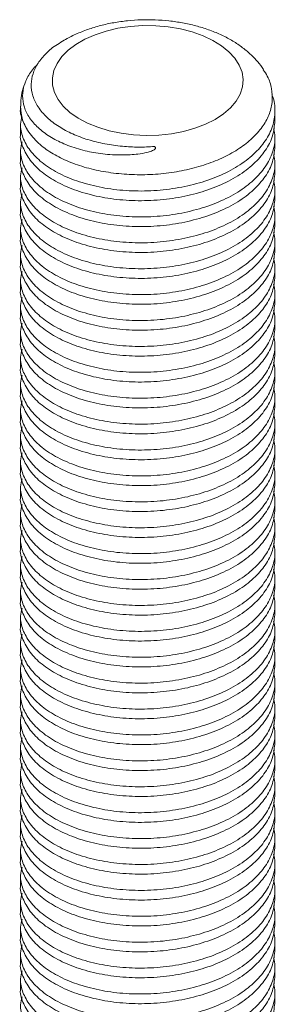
# Model space of a CAD drawing. Header units: millimetres. Extents: x 0 to 210, y 0 to 297.
# Tile 7 of 8: x 136 to 144, y 174 to 205. Entities that reach past the tile are written whole.
import ezdxf

# ---------------------------------------------------------------- set-up
doc = ezdxf.new("R2010")
doc.units = ezdxf.units.MM

msp = doc.modelspace()

# ---------------------------------------------------------------- linework, layer by layer
at = {"color": 7, "linetype": 'Continuous', "lineweight": 15}
for p, q in [((135.922, 201.948), (135.922, 201.901)), ((143.922, 201.493), (143.922, 201.798)), ((135.922, 201.39), (135.922, 201.085)), ((143.922, 200.677), (143.922, 200.982)), ((135.922, 200.573), (135.922, 200.268)), ((143.922, 199.86), (143.922, 200.165)), ((135.922, 199.757), (135.922, 199.452)), ((143.922, 199.043), (143.922, 199.349)), ((135.922, 198.94), (135.922, 198.635)), ((143.922, 198.227), (143.922, 198.532)), ((135.922, 198.124), (135.922, 197.819)), ((143.922, 197.41), (143.922, 197.715)), ((135.922, 197.307), (135.922, 197.002)), ((143.922, 196.594), (143.922, 196.899)), ((135.922, 196.491), (135.922, 196.186)), ((143.922, 195.777), (143.922, 196.082)), ((135.922, 195.674), (135.922, 195.369)), ((143.922, 194.961), (143.922, 195.266)), ((135.922, 194.858), (135.922, 194.553)), ((143.922, 194.144), (143.922, 194.449)), ((135.922, 194.041), (135.922, 193.736)), ((143.922, 193.328), (143.922, 193.633)), ((135.922, 193.225), (135.922, 192.919)), ((143.922, 192.511), (143.922, 192.816)), ((135.922, 192.408), (135.922, 192.103)), ((143.922, 191.695), (143.922, 192)), ((135.922, 191.591), (135.922, 191.286)), ((143.922, 190.878), (143.922, 191.183)), ((135.922, 190.775), (135.922, 190.47)), ((143.922, 190.062), (143.922, 190.367)), ((135.922, 189.958), (135.922, 189.653)), ((143.922, 189.245), (143.922, 189.55)), ((135.922, 189.142), (135.922, 188.837)), ((143.922, 188.428), (143.922, 188.734)), ((135.922, 188.325), (135.922, 188.02)), ((143.922, 187.612), (143.922, 187.917)), ((135.922, 187.509), (135.922, 187.204)), ((143.922, 186.795), (143.922, 187.1)), ((135.922, 186.692), (135.922, 186.387)), ((143.922, 185.979), (143.922, 186.284)), ((135.922, 185.876), (135.922, 185.571)), ((143.922, 185.162), (143.922, 185.467)), ((135.922, 185.059), (135.922, 184.754)), ((143.922, 184.346), (143.922, 184.651)), ((135.922, 184.243), (135.922, 183.937)), ((143.922, 183.529), (143.922, 183.834)), ((135.922, 183.426), (135.922, 183.121)), ((143.922, 182.713), (143.922, 183.018)), ((135.922, 182.609), (135.922, 182.304)), ((143.922, 181.896), (143.922, 182.201)), ((135.922, 181.793), (135.922, 181.488)), ((143.922, 181.08), (143.922, 181.385)), ((135.922, 180.976), (135.922, 180.671)), ((143.922, 180.263), (143.922, 180.568)), ((135.922, 180.16), (135.922, 179.855)), ((143.922, 179.447), (143.922, 179.752)), ((135.922, 179.343), (135.922, 179.038)), ((143.922, 178.63), (143.922, 178.935)), ((135.922, 178.527), (135.922, 178.222)), ((143.922, 177.813), (143.922, 178.119)), ((135.922, 177.71), (135.922, 177.405)), ((143.922, 176.997), (143.922, 177.302)), ((135.922, 176.894), (135.922, 176.589)), ((143.922, 176.18), (143.922, 176.485)), ((135.922, 176.077), (135.922, 175.772)), ((143.922, 175.364), (143.922, 175.669)), ((135.922, 175.261), (135.922, 174.956)), ((143.922, 174.547), (143.922, 174.852)), ((135.922, 174.444), (135.922, 174.139)), ((143.922, 173.731), (143.922, 174.036))]:
    msp.add_line(p, q, dxfattribs=at)
at = {"color": 7, "linetype": 'Continuous', "lineweight": 15, "flags": 128}
msp.add_lwpolyline([(142.043, 201.54), (142.307, 201.714), (142.528, 201.907), (142.703, 202.115), (142.828, 202.335), (142.901, 202.562), (142.921, 202.793), (142.888, 203.024), (142.801, 203.25), (142.664, 203.467), (142.477, 203.672), (142.245, 203.86), (141.971, 204.029), (141.661, 204.176), (141.319, 204.297), (140.953, 204.391), (140.568, 204.455), (140.172, 204.49), (139.771, 204.494), (139.373, 204.467), (138.985, 204.41), (138.614, 204.323), (138.265, 204.208), (137.947, 204.068), (137.663, 203.904), (137.42, 203.72), (137.222, 203.519), (137.072, 203.305), (136.972, 203.081), (136.925, 202.851), (136.932, 202.62), (136.992, 202.391), (137.104, 202.169), (137.267, 201.958), (137.477, 201.76), (137.731, 201.581), (138.023, 201.423), (138.35, 201.289), (138.704, 201.181), (139.081, 201.102), (139.472, 201.052), (139.872, 201.033), (140.272, 201.044), (140.666, 201.087), (141.047, 201.159), (141.407, 201.26), (141.741, 201.387), (142.043, 201.54)], dxfattribs=at)
at = {"color": 8, "linetype": 'Continuous', "lineweight": 15}
msp.add_arc((137.385, 201.962), 1.464, 180.4414, 214.4917, dxfattribs=at)
at = {"color": 7, "linetype": 'Continuous', "lineweight": 15}
for points, knots in [([(143.561, 203.111), (143.503, 203.194), (143.381, 203.367), (143.148, 203.605), (142.873, 203.832), (142.559, 204.037), (142.211, 204.217), (141.834, 204.37), (141.434, 204.493), (141.018, 204.586), (140.591, 204.649), (140.156, 204.68), (139.719, 204.681), (139.285, 204.652), (138.856, 204.592), (138.438, 204.501), (138.035, 204.379), (137.652, 204.225), (137.333, 204.066), (137.157, 203.947), (137.089, 203.9)], [0, 0, 0, 0, 0.04809, 0.101158, 0.156003, 0.212387, 0.269799, 0.327664, 0.385472, 0.44307, 0.500445, 0.557659, 0.614814, 0.67203, 0.729394, 0.787034, 0.845076, 0.90362, 0.9627, 1, 1, 1, 1]), ([(140.134, 200.682), (139.966, 200.673), (139.629, 200.655), (139.102, 200.684), (138.563, 200.76), (138.036, 200.891), (137.549, 201.074), (137.112, 201.309), (136.738, 201.595), (136.458, 201.923), (136.289, 202.279), (136.239, 202.634), (136.299, 202.983), (136.456, 203.312), (136.722, 203.621), (136.937, 203.82), (137.083, 203.903), (137.085, 203.904)], [0, 0, 0, 0, 0.059422, 0.120166, 0.18785, 0.257417, 0.32643, 0.397426, 0.473743, 0.552666, 0.628983, 0.707852, 0.779306, 0.852794, 0.924883, 0.99901, 1, 1, 1, 1]), ([(136.449, 203.257), (136.435, 203.245), (136.301, 203.131), (136.145, 202.89), (135.997, 202.543), (135.971, 202.19), (136.055, 201.837), (136.247, 201.506), (136.545, 201.199), (136.931, 200.933), (137.402, 200.709), (137.929, 200.544), (138.508, 200.44), (139.074, 200.406), (139.545, 200.431), (139.852, 200.483), (140.013, 200.529), (140.096, 200.565), (140.137, 200.59), (140.157, 200.612), (140.165, 200.627), (140.166, 200.641), (140.161, 200.655), (140.15, 200.669), (140.139, 200.677), (140.134, 200.682)], [0, 0, 0, 0, 0.009681, 0.090243, 0.168137, 0.248328, 0.325608, 0.405177, 0.481549, 0.560206, 0.635419, 0.712958, 0.785609, 0.860655, 0.920344, 0.954415, 0.971815, 0.980455, 0.986941, 0.989292, 0.991663, 0.99331, 0.994956, 0.99737, 1, 1, 1, 1]), ([(143.553, 203.104), (143.599, 203.037), (143.73, 202.846), (143.829, 202.513), (143.854, 202.116), (143.765, 201.722), (143.567, 201.339), (143.267, 200.982), (142.87, 200.655), (142.392, 200.372), (141.838, 200.137), (141.233, 199.96), (140.584, 199.841), (139.921, 199.787), (139.25, 199.798), (138.602, 199.872), (137.985, 200.008), (137.426, 200.2), (136.934, 200.447), (136.492, 200.753), (136.289, 200.999), (136.179, 201.133)], [0, 0, 0, 0, 0.028924, 0.082119, 0.133901, 0.187162, 0.239341, 0.29303, 0.345329, 0.399128, 0.451694, 0.50578, 0.558477, 0.612691, 0.665545, 0.719925, 0.772889, 0.827386, 0.880414, 0.934978, 1, 1, 1, 1]), ([(136.08, 202.726), (136.046, 202.635), (135.974, 202.444), (135.926, 202.181), (135.927, 202.013), (135.928, 201.952)], [0, 0, 0, 0, 0.365636, 0.768029, 1, 1, 1, 1]), ([(135.966, 201.634), (135.946, 201.552), (135.894, 201.33), (135.978, 200.961), (136.201, 200.551), (136.575, 200.175), (137.075, 199.848), (137.685, 199.585), (138.381, 199.396), (139.137, 199.289), (139.921, 199.269), (140.707, 199.34), (141.462, 199.498), (142.158, 199.737), (142.768, 200.052), (143.269, 200.431), (143.64, 200.857), (143.873, 201.319), (143.938, 201.797), (143.916, 202.135), (143.832, 202.3), (143.825, 202.313)], [0, 0, 0, 0, 0.032766, 0.088958, 0.145559, 0.202602, 0.258985, 0.315369, 0.372412, 0.429013, 0.485205, 0.542203, 0.598981, 0.655076, 0.711986, 0.768896, 0.824991, 0.881769, 0.938768, 0.994959, 1, 1, 1, 1]), ([(136.179, 201.133), (136.109, 201.257), (135.97, 201.506), (135.898, 201.771), (135.922, 201.901), (135.922, 201.901)], [0, 0, 0, 0, 0.499854, 0.997306, 1, 1, 1, 1]), ([(143.921, 201.493), (143.906, 201.333), (143.877, 201.013), (143.639, 200.552), (143.27, 200.126), (142.768, 199.747), (142.158, 199.432), (141.462, 199.193), (140.707, 199.035), (139.921, 198.964), (139.137, 198.984), (138.381, 199.091), (137.685, 199.279), (137.075, 199.543), (136.575, 199.87), (136.199, 200.246), (135.985, 200.656), (135.896, 200.943), (135.922, 201.084), (135.922, 201.085)], [0, 0, 0, 0, 0.062603, 0.125271, 0.187186, 0.250001, 0.312816, 0.374731, 0.437399, 0.500311, 0.562333, 0.624806, 0.687768, 0.750001, 0.812234, 0.875195, 0.937669, 0.999691, 1, 1, 1, 1]), ([(135.968, 200.827), (135.947, 200.742), (135.893, 200.517), (135.978, 200.145), (136.201, 199.735), (136.575, 199.359), (137.075, 199.032), (137.685, 198.768), (138.381, 198.579), (139.137, 198.473), (139.921, 198.453), (140.707, 198.523), (141.462, 198.682), (142.158, 198.921), (142.769, 199.236), (143.269, 199.614), (143.642, 200.041), (143.866, 200.502), (143.95, 200.91), (143.898, 201.154), (143.88, 201.239)], [0, 0, 0, 0, 0.0352069, 0.0931058, 0.1514273, 0.2102041, 0.2683005, 0.326397, 0.3851738, 0.4434953, 0.5013942, 0.5601251, 0.6186279, 0.6764278, 0.7350672, 0.7937067, 0.8515066, 0.9100094, 0.9687403, 1, 1, 1, 1]), ([(143.921, 200.677), (143.906, 200.517), (143.877, 200.196), (143.639, 199.735), (143.27, 199.309), (142.768, 198.931), (142.158, 198.616), (141.462, 198.377), (140.707, 198.218), (139.921, 198.148), (139.137, 198.168), (138.381, 198.274), (137.685, 198.463), (137.075, 198.727), (136.575, 199.054), (136.199, 199.43), (135.985, 199.84), (135.896, 200.126), (135.922, 200.268), (135.922, 200.268)], [0, 0, 0, 0, 0.0626032, 0.1252713, 0.1871865, 0.250001, 0.3128155, 0.3747307, 0.4373988, 0.5003113, 0.5623326, 0.6248065, 0.6877681, 0.750001, 0.8122339, 0.8751955, 0.9376694, 0.9996907, 1, 1, 1, 1]), ([(135.968, 200.011), (135.947, 199.926), (135.893, 199.7), (135.978, 199.328), (136.201, 198.918), (136.575, 198.542), (137.075, 198.215), (137.685, 197.951), (138.381, 197.763), (139.137, 197.656), (139.921, 197.636), (140.707, 197.707), (141.462, 197.865), (142.158, 198.104), (142.769, 198.419), (143.269, 198.798), (143.642, 199.224), (143.866, 199.685), (143.95, 200.093), (143.898, 200.337), (143.88, 200.422)], [0, 0, 0, 0, 0.035207, 0.093106, 0.151427, 0.210204, 0.268301, 0.326397, 0.385174, 0.443495, 0.501394, 0.560125, 0.618628, 0.676428, 0.735067, 0.793707, 0.851507, 0.910009, 0.96874, 1, 1, 1, 1]), ([(143.921, 199.86), (143.906, 199.7), (143.877, 199.38), (143.639, 198.919), (143.27, 198.493), (142.768, 198.114), (142.158, 197.799), (141.462, 197.56), (140.707, 197.402), (139.921, 197.331), (139.137, 197.351), (138.381, 197.458), (137.685, 197.646), (137.075, 197.91), (136.575, 198.237), (136.199, 198.613), (135.985, 199.023), (135.896, 199.31), (135.922, 199.451), (135.922, 199.452)], [0, 0, 0, 0, 0.062603, 0.125271, 0.187186, 0.250001, 0.312816, 0.374731, 0.437399, 0.500311, 0.562333, 0.624806, 0.687768, 0.750001, 0.812234, 0.875195, 0.937669, 0.999691, 1, 1, 1, 1]), ([(135.968, 199.194), (135.947, 199.109), (135.893, 198.884), (135.978, 198.512), (136.201, 198.102), (136.575, 197.726), (137.075, 197.399), (137.685, 197.135), (138.381, 196.946), (139.137, 196.84), (139.921, 196.82), (140.707, 196.89), (141.462, 197.049), (142.158, 197.288), (142.769, 197.603), (143.269, 197.981), (143.642, 198.407), (143.866, 198.869), (143.95, 199.277), (143.898, 199.521), (143.88, 199.606)], [0, 0, 0, 0, 0.035207, 0.093106, 0.151427, 0.210204, 0.268301, 0.326397, 0.385174, 0.443495, 0.501394, 0.560125, 0.618628, 0.676428, 0.735067, 0.793707, 0.851507, 0.910009, 0.96874, 1, 1, 1, 1]), ([(143.921, 199.044), (143.906, 198.884), (143.877, 198.563), (143.639, 198.102), (143.27, 197.676), (142.768, 197.298), (142.158, 196.983), (141.462, 196.744), (140.707, 196.585), (139.921, 196.515), (139.137, 196.535), (138.381, 196.641), (137.685, 196.83), (137.075, 197.094), (136.575, 197.421), (136.199, 197.797), (135.985, 198.206), (135.896, 198.493), (135.922, 198.635), (135.922, 198.635)], [0, 0, 0, 0, 0.062603, 0.125271, 0.187186, 0.250001, 0.312816, 0.374731, 0.437399, 0.500311, 0.562333, 0.624806, 0.687768, 0.750001, 0.812234, 0.875195, 0.937669, 0.999691, 1, 1, 1, 1]), ([(135.968, 198.378), (135.947, 198.293), (135.893, 198.067), (135.978, 197.695), (136.201, 197.285), (136.575, 196.909), (137.075, 196.582), (137.685, 196.318), (138.381, 196.13), (139.137, 196.023), (139.921, 196.003), (140.707, 196.074), (141.462, 196.232), (142.158, 196.471), (142.769, 196.786), (143.269, 197.165), (143.642, 197.591), (143.866, 198.052), (143.95, 198.46), (143.898, 198.704), (143.88, 198.789)], [0, 0, 0, 0, 0.035207, 0.093106, 0.151427, 0.210204, 0.268301, 0.326397, 0.385174, 0.443495, 0.501394, 0.560125, 0.618628, 0.676428, 0.735067, 0.793707, 0.851507, 0.910009, 0.96874, 1, 1, 1, 1]), ([(143.921, 198.227), (143.906, 198.067), (143.877, 197.747), (143.639, 197.286), (143.27, 196.86), (142.768, 196.481), (142.158, 196.166), (141.462, 195.927), (140.707, 195.769), (139.921, 195.698), (139.137, 195.718), (138.381, 195.825), (137.685, 196.013), (137.075, 196.277), (136.575, 196.604), (136.199, 196.98), (135.985, 197.39), (135.896, 197.677), (135.922, 197.818), (135.922, 197.819)], [0, 0, 0, 0, 0.062603, 0.125271, 0.187186, 0.250001, 0.312816, 0.374731, 0.437399, 0.500311, 0.562333, 0.624806, 0.687768, 0.750001, 0.812234, 0.875195, 0.937669, 0.999691, 1, 1, 1, 1]), ([(135.968, 197.561), (135.947, 197.476), (135.893, 197.251), (135.978, 196.879), (136.201, 196.469), (136.575, 196.093), (137.075, 195.766), (137.685, 195.502), (138.381, 195.313), (139.137, 195.207), (139.921, 195.187), (140.707, 195.257), (141.462, 195.416), (142.158, 195.655), (142.769, 195.97), (143.269, 196.348), (143.642, 196.774), (143.866, 197.236), (143.95, 197.644), (143.898, 197.888), (143.88, 197.973)], [0, 0, 0, 0, 0.035207, 0.093106, 0.151427, 0.210204, 0.268301, 0.326397, 0.385174, 0.443495, 0.501394, 0.560125, 0.618628, 0.676428, 0.735067, 0.793707, 0.851507, 0.910009, 0.96874, 1, 1, 1, 1]), ([(143.921, 197.41), (143.906, 197.25), (143.877, 196.93), (143.639, 196.469), (143.27, 196.043), (142.768, 195.665), (142.158, 195.35), (141.462, 195.111), (140.707, 194.952), (139.921, 194.882), (139.137, 194.901), (138.381, 195.008), (137.685, 195.197), (137.075, 195.461), (136.575, 195.787), (136.199, 196.164), (135.985, 196.573), (135.896, 196.86), (135.922, 197.001), (135.922, 197.002)], [0, 0, 0, 0, 0.062603, 0.125271, 0.187186, 0.250001, 0.312816, 0.374731, 0.437399, 0.500311, 0.562333, 0.624806, 0.687768, 0.750001, 0.812234, 0.875195, 0.937669, 0.999691, 1, 1, 1, 1]), ([(135.968, 196.745), (135.947, 196.66), (135.893, 196.434), (135.978, 196.062), (136.201, 195.652), (136.575, 195.276), (137.075, 194.949), (137.685, 194.685), (138.381, 194.496), (139.137, 194.39), (139.921, 194.37), (140.707, 194.441), (141.462, 194.599), (142.158, 194.838), (142.769, 195.153), (143.269, 195.532), (143.642, 195.958), (143.866, 196.419), (143.95, 196.827), (143.898, 197.071), (143.88, 197.156)], [0, 0, 0, 0, 0.0352069, 0.0931058, 0.1514273, 0.2102041, 0.2683005, 0.326397, 0.3851738, 0.4434953, 0.5013942, 0.5601251, 0.6186279, 0.6764278, 0.7350672, 0.7937067, 0.8515066, 0.9100094, 0.9687403, 1, 1, 1, 1]), ([(143.921, 196.594), (143.906, 196.434), (143.877, 196.114), (143.639, 195.653), (143.27, 195.227), (142.768, 194.848), (142.158, 194.533), (141.462, 194.294), (140.707, 194.136), (139.921, 194.065), (139.137, 194.085), (138.381, 194.191), (137.685, 194.38), (137.075, 194.644), (136.575, 194.971), (136.199, 195.347), (135.985, 195.757), (135.896, 196.044), (135.922, 196.185), (135.922, 196.186)], [0, 0, 0, 0, 0.062603, 0.125271, 0.187186, 0.250001, 0.312816, 0.374731, 0.437399, 0.500311, 0.562333, 0.624806, 0.687768, 0.750001, 0.812234, 0.875195, 0.937669, 0.999691, 1, 1, 1, 1]), ([(135.968, 195.928), (135.947, 195.843), (135.893, 195.618), (135.978, 195.246), (136.201, 194.836), (136.575, 194.459), (137.075, 194.133), (137.685, 193.869), (138.381, 193.68), (139.137, 193.573), (139.921, 193.554), (140.707, 193.624), (141.462, 193.782), (142.158, 194.022), (142.769, 194.337), (143.269, 194.715), (143.642, 195.141), (143.866, 195.603), (143.95, 196.011), (143.898, 196.255), (143.88, 196.34)], [0, 0, 0, 0, 0.035207, 0.093106, 0.151427, 0.210204, 0.268301, 0.326397, 0.385174, 0.443495, 0.501394, 0.560125, 0.618628, 0.676428, 0.735067, 0.793707, 0.851507, 0.910009, 0.96874, 1, 1, 1, 1]), ([(143.921, 195.777), (143.906, 195.617), (143.877, 195.297), (143.639, 194.836), (143.27, 194.41), (142.768, 194.032), (142.158, 193.717), (141.462, 193.477), (140.707, 193.319), (139.921, 193.248), (139.137, 193.268), (138.381, 193.375), (137.685, 193.564), (137.075, 193.828), (136.575, 194.154), (136.199, 194.531), (135.985, 194.94), (135.896, 195.227), (135.922, 195.368), (135.922, 195.369)], [0, 0, 0, 0, 0.062603, 0.125271, 0.187186, 0.250001, 0.312816, 0.374731, 0.437399, 0.500311, 0.562333, 0.624806, 0.687768, 0.750001, 0.812234, 0.875195, 0.937669, 0.999691, 1, 1, 1, 1]), ([(135.968, 195.112), (135.947, 195.026), (135.893, 194.801), (135.978, 194.429), (136.201, 194.019), (136.575, 193.643), (137.075, 193.316), (137.685, 193.052), (138.381, 192.863), (139.137, 192.757), (139.921, 192.737), (140.707, 192.808), (141.462, 192.966), (142.158, 193.205), (142.769, 193.52), (143.269, 193.899), (143.642, 194.325), (143.866, 194.786), (143.95, 195.194), (143.898, 195.438), (143.88, 195.523)], [0, 0, 0, 0, 0.035207, 0.093106, 0.151427, 0.210204, 0.268301, 0.326397, 0.385174, 0.443495, 0.501394, 0.560125, 0.618628, 0.676428, 0.735067, 0.793707, 0.851507, 0.910009, 0.96874, 1, 1, 1, 1]), ([(143.921, 194.961), (143.906, 194.801), (143.877, 194.481), (143.639, 194.02), (143.27, 193.593), (142.768, 193.215), (142.158, 192.9), (141.462, 192.661), (140.707, 192.503), (139.921, 192.432), (139.137, 192.452), (138.381, 192.558), (137.685, 192.747), (137.075, 193.011), (136.575, 193.338), (136.199, 193.714), (135.985, 194.124), (135.896, 194.411), (135.922, 194.552), (135.922, 194.553)], [0, 0, 0, 0, 0.0626032, 0.1252713, 0.1871865, 0.250001, 0.3128155, 0.3747307, 0.4373988, 0.5003113, 0.5623326, 0.6248065, 0.6877681, 0.750001, 0.8122339, 0.8751955, 0.9376694, 0.9996907, 1, 1, 1, 1]), ([(135.968, 194.295), (135.947, 194.21), (135.893, 193.984), (135.978, 193.613), (136.201, 193.202), (136.575, 192.826), (137.075, 192.5), (137.685, 192.236), (138.381, 192.047), (139.137, 191.94), (139.921, 191.92), (140.707, 191.991), (141.462, 192.149), (142.158, 192.389), (142.769, 192.704), (143.269, 193.082), (143.642, 193.508), (143.866, 193.97), (143.95, 194.378), (143.898, 194.622), (143.88, 194.707)], [0, 0, 0, 0, 0.035207, 0.093106, 0.151427, 0.210204, 0.268301, 0.326397, 0.385174, 0.443495, 0.501394, 0.560125, 0.618628, 0.676428, 0.735067, 0.793707, 0.851507, 0.910009, 0.96874, 1, 1, 1, 1]), ([(143.921, 194.144), (143.906, 193.984), (143.877, 193.664), (143.639, 193.203), (143.27, 192.777), (142.768, 192.398), (142.158, 192.084), (141.462, 191.844), (140.707, 191.686), (139.921, 191.615), (139.137, 191.635), (138.381, 191.742), (137.685, 191.931), (137.075, 192.195), (136.575, 192.521), (136.199, 192.897), (135.985, 193.307), (135.896, 193.594), (135.922, 193.735), (135.922, 193.736)], [0, 0, 0, 0, 0.062603, 0.125271, 0.187186, 0.250001, 0.312816, 0.374731, 0.437399, 0.500311, 0.562333, 0.624806, 0.687768, 0.750001, 0.812234, 0.875195, 0.937669, 0.999691, 1, 1, 1, 1]), ([(135.968, 193.479), (135.947, 193.393), (135.893, 193.168), (135.978, 192.796), (136.201, 192.386), (136.575, 192.01), (137.075, 191.683), (137.685, 191.419), (138.381, 191.23), (139.137, 191.124), (139.921, 191.104), (140.707, 191.175), (141.462, 191.333), (142.158, 191.572), (142.769, 191.887), (143.269, 192.265), (143.642, 192.692), (143.866, 193.153), (143.95, 193.561), (143.898, 193.805), (143.88, 193.89)], [0, 0, 0, 0, 0.035207, 0.093106, 0.151427, 0.210204, 0.268301, 0.326397, 0.385174, 0.443495, 0.501394, 0.560125, 0.618628, 0.676428, 0.735067, 0.793707, 0.851507, 0.910009, 0.96874, 1, 1, 1, 1]), ([(143.921, 193.328), (143.906, 193.168), (143.877, 192.848), (143.639, 192.387), (143.27, 191.96), (142.768, 191.582), (142.158, 191.267), (141.462, 191.028), (140.707, 190.87), (139.921, 190.799), (139.137, 190.819), (138.381, 190.925), (137.685, 191.114), (137.075, 191.378), (136.575, 191.705), (136.199, 192.081), (135.985, 192.491), (135.896, 192.778), (135.922, 192.919), (135.922, 192.919)], [0, 0, 0, 0, 0.062603, 0.125271, 0.187186, 0.250001, 0.312816, 0.374731, 0.437399, 0.500311, 0.562333, 0.624806, 0.687768, 0.750001, 0.812234, 0.875195, 0.937669, 0.999691, 1, 1, 1, 1]), ([(135.968, 192.662), (135.947, 192.577), (135.893, 192.351), (135.978, 191.979), (136.201, 191.569), (136.575, 191.193), (137.075, 190.867), (137.685, 190.603), (138.381, 190.414), (139.137, 190.307), (139.921, 190.287), (140.707, 190.358), (141.462, 190.516), (142.158, 190.756), (142.769, 191.07), (143.269, 191.449), (143.642, 191.875), (143.866, 192.336), (143.95, 192.744), (143.898, 192.989), (143.88, 193.073)], [0, 0, 0, 0, 0.0352069, 0.0931058, 0.1514273, 0.2102041, 0.2683005, 0.326397, 0.3851738, 0.4434953, 0.5013942, 0.5601251, 0.6186279, 0.6764278, 0.7350672, 0.7937067, 0.8515066, 0.9100094, 0.9687403, 1, 1, 1, 1]), ([(143.921, 192.511), (143.906, 192.351), (143.877, 192.031), (143.639, 191.57), (143.27, 191.144), (142.768, 190.765), (142.158, 190.45), (141.462, 190.211), (140.707, 190.053), (139.921, 189.982), (139.137, 190.002), (138.381, 190.109), (137.685, 190.298), (137.075, 190.561), (136.575, 190.888), (136.199, 191.264), (135.985, 191.674), (135.896, 191.961), (135.922, 192.102), (135.922, 192.103)], [0, 0, 0, 0, 0.062603, 0.125271, 0.187186, 0.250001, 0.312816, 0.374731, 0.437399, 0.500311, 0.562333, 0.624806, 0.687768, 0.750001, 0.812234, 0.875195, 0.937669, 0.999691, 1, 1, 1, 1]), ([(135.968, 191.846), (135.947, 191.76), (135.893, 191.535), (135.978, 191.163), (136.201, 190.753), (136.575, 190.377), (137.075, 190.05), (137.685, 189.786), (138.381, 189.597), (139.137, 189.491), (139.921, 189.471), (140.707, 189.541), (141.462, 189.7), (142.158, 189.939), (142.769, 190.254), (143.269, 190.632), (143.642, 191.059), (143.866, 191.52), (143.95, 191.928), (143.898, 192.172), (143.88, 192.257)], [0, 0, 0, 0, 0.0352069, 0.0931058, 0.1514273, 0.2102041, 0.2683005, 0.326397, 0.3851738, 0.4434953, 0.5013942, 0.5601251, 0.6186279, 0.6764278, 0.7350672, 0.7937067, 0.8515066, 0.9100094, 0.9687403, 1, 1, 1, 1]), ([(143.921, 191.695), (143.906, 191.535), (143.877, 191.214), (143.639, 190.753), (143.27, 190.327), (142.768, 189.949), (142.158, 189.634), (141.462, 189.395), (140.707, 189.236), (139.921, 189.166), (139.137, 189.186), (138.381, 189.292), (137.685, 189.481), (137.075, 189.745), (136.575, 190.072), (136.199, 190.448), (135.985, 190.858), (135.896, 191.144), (135.922, 191.286), (135.922, 191.286)], [0, 0, 0, 0, 0.0626032, 0.1252713, 0.1871865, 0.250001, 0.3128155, 0.3747307, 0.4373988, 0.5003113, 0.5623326, 0.6248065, 0.6877681, 0.750001, 0.8122339, 0.8751955, 0.9376694, 0.9996907, 1, 1, 1, 1]), ([(135.968, 191.029), (135.947, 190.944), (135.893, 190.718), (135.978, 190.346), (136.201, 189.936), (136.575, 189.56), (137.075, 189.233), (137.685, 188.97), (138.381, 188.781), (139.137, 188.674), (139.921, 188.654), (140.707, 188.725), (141.462, 188.883), (142.158, 189.122), (142.769, 189.437), (143.269, 189.816), (143.642, 190.242), (143.866, 190.703), (143.95, 191.111), (143.898, 191.356), (143.88, 191.44)], [0, 0, 0, 0, 0.035207, 0.093106, 0.151427, 0.210204, 0.268301, 0.326397, 0.385174, 0.443495, 0.501394, 0.560125, 0.618628, 0.676428, 0.735067, 0.793707, 0.851507, 0.910009, 0.96874, 1, 1, 1, 1]), ([(143.921, 190.878), (143.906, 190.718), (143.877, 190.398), (143.639, 189.937), (143.27, 189.511), (142.768, 189.132), (142.158, 188.817), (141.462, 188.578), (140.707, 188.42), (139.921, 188.349), (139.137, 188.369), (138.381, 188.476), (137.685, 188.664), (137.075, 188.928), (136.575, 189.255), (136.199, 189.631), (135.985, 190.041), (135.896, 190.328), (135.922, 190.469), (135.922, 190.47)], [0, 0, 0, 0, 0.062603, 0.125271, 0.187186, 0.250001, 0.312816, 0.374731, 0.437399, 0.500311, 0.562333, 0.624806, 0.687768, 0.750001, 0.812234, 0.875195, 0.937669, 0.999691, 1, 1, 1, 1]), ([(135.968, 190.212), (135.947, 190.127), (135.893, 189.902), (135.978, 189.53), (136.201, 189.12), (136.575, 188.744), (137.075, 188.417), (137.685, 188.153), (138.381, 187.964), (139.137, 187.858), (139.921, 187.838), (140.707, 187.908), (141.462, 188.067), (142.158, 188.306), (142.769, 188.621), (143.269, 188.999), (143.642, 189.426), (143.866, 189.887), (143.95, 190.295), (143.898, 190.539), (143.88, 190.624)], [0, 0, 0, 0, 0.035207, 0.093106, 0.151427, 0.210204, 0.268301, 0.326397, 0.385174, 0.443495, 0.501394, 0.560125, 0.618628, 0.676428, 0.735067, 0.793707, 0.851507, 0.910009, 0.96874, 1, 1, 1, 1]), ([(143.921, 190.062), (143.906, 189.902), (143.877, 189.581), (143.639, 189.12), (143.27, 188.694), (142.768, 188.316), (142.158, 188.001), (141.462, 187.762), (140.707, 187.603), (139.921, 187.533), (139.137, 187.553), (138.381, 187.659), (137.685, 187.848), (137.075, 188.112), (136.575, 188.439), (136.199, 188.815), (135.985, 189.225), (135.896, 189.511), (135.922, 189.653), (135.922, 189.653)], [0, 0, 0, 0, 0.0626032, 0.1252713, 0.1871865, 0.250001, 0.3128155, 0.3747307, 0.4373988, 0.5003113, 0.5623326, 0.6248065, 0.6877681, 0.750001, 0.8122339, 0.8751955, 0.9376694, 0.9996907, 1, 1, 1, 1]), ([(135.968, 189.396), (135.947, 189.311), (135.893, 189.085), (135.978, 188.713), (136.201, 188.303), (136.575, 187.927), (137.075, 187.6), (137.685, 187.336), (138.381, 187.148), (139.137, 187.041), (139.921, 187.021), (140.707, 187.092), (141.462, 187.25), (142.158, 187.489), (142.769, 187.804), (143.269, 188.183), (143.642, 188.609), (143.866, 189.07), (143.95, 189.478), (143.898, 189.722), (143.88, 189.807)], [0, 0, 0, 0, 0.035207, 0.093106, 0.151427, 0.210204, 0.268301, 0.326397, 0.385174, 0.443495, 0.501394, 0.560125, 0.618628, 0.676428, 0.735067, 0.793707, 0.851507, 0.910009, 0.96874, 1, 1, 1, 1]), ([(143.921, 189.245), (143.906, 189.085), (143.877, 188.765), (143.639, 188.304), (143.27, 187.878), (142.768, 187.499), (142.158, 187.184), (141.462, 186.945), (140.707, 186.787), (139.921, 186.716), (139.137, 186.736), (138.381, 186.843), (137.685, 187.031), (137.075, 187.295), (136.575, 187.622), (136.199, 187.998), (135.985, 188.408), (135.896, 188.695), (135.922, 188.836), (135.922, 188.837)], [0, 0, 0, 0, 0.062603, 0.125271, 0.187186, 0.250001, 0.312816, 0.374731, 0.437399, 0.500311, 0.562333, 0.624806, 0.687768, 0.750001, 0.812234, 0.875195, 0.937669, 0.999691, 1, 1, 1, 1]), ([(135.968, 188.579), (135.947, 188.494), (135.893, 188.269), (135.978, 187.897), (136.201, 187.487), (136.575, 187.111), (137.075, 186.784), (137.685, 186.52), (138.381, 186.331), (139.137, 186.225), (139.921, 186.205), (140.707, 186.275), (141.462, 186.434), (142.158, 186.673), (142.769, 186.988), (143.269, 187.366), (143.642, 187.792), (143.866, 188.254), (143.95, 188.662), (143.898, 188.906), (143.88, 188.991)], [0, 0, 0, 0, 0.035207, 0.093106, 0.151427, 0.210204, 0.268301, 0.326397, 0.385174, 0.443495, 0.501394, 0.560125, 0.618628, 0.676428, 0.735067, 0.793707, 0.851507, 0.910009, 0.96874, 1, 1, 1, 1]), ([(143.921, 188.428), (143.906, 188.268), (143.877, 187.948), (143.639, 187.487), (143.27, 187.061), (142.768, 186.683), (142.158, 186.368), (141.462, 186.129), (140.707, 185.97), (139.921, 185.9), (139.137, 185.92), (138.381, 186.026), (137.685, 186.215), (137.075, 186.479), (136.575, 186.806), (136.199, 187.182), (135.985, 187.591), (135.896, 187.878), (135.922, 188.019), (135.922, 188.02)], [0, 0, 0, 0, 0.0626032, 0.1252713, 0.1871865, 0.250001, 0.3128155, 0.3747307, 0.4373988, 0.5003113, 0.5623326, 0.6248065, 0.6877681, 0.750001, 0.8122339, 0.8751955, 0.9376694, 0.9996907, 1, 1, 1, 1]), ([(135.968, 187.763), (135.947, 187.678), (135.893, 187.452), (135.978, 187.08), (136.201, 186.67), (136.575, 186.294), (137.075, 185.967), (137.685, 185.703), (138.381, 185.515), (139.137, 185.408), (139.921, 185.388), (140.707, 185.459), (141.462, 185.617), (142.158, 185.856), (142.769, 186.171), (143.269, 186.55), (143.642, 186.976), (143.866, 187.437), (143.95, 187.845), (143.898, 188.089), (143.88, 188.174)], [0, 0, 0, 0, 0.035207, 0.093106, 0.151427, 0.210204, 0.268301, 0.326397, 0.385174, 0.443495, 0.501394, 0.560125, 0.618628, 0.676428, 0.735067, 0.793707, 0.851507, 0.910009, 0.96874, 1, 1, 1, 1]), ([(143.921, 187.612), (143.906, 187.452), (143.877, 187.132), (143.639, 186.671), (143.27, 186.245), (142.768, 185.866), (142.158, 185.551), (141.462, 185.312), (140.707, 185.154), (139.921, 185.083), (139.137, 185.103), (138.381, 185.209), (137.685, 185.398), (137.075, 185.662), (136.575, 185.989), (136.199, 186.365), (135.985, 186.775), (135.896, 187.062), (135.922, 187.203), (135.922, 187.204)], [0, 0, 0, 0, 0.062603, 0.125271, 0.187186, 0.250001, 0.312816, 0.374731, 0.437399, 0.500311, 0.562333, 0.624806, 0.687768, 0.750001, 0.812234, 0.875195, 0.937669, 0.999691, 1, 1, 1, 1]), ([(135.968, 186.946), (135.947, 186.861), (135.893, 186.636), (135.978, 186.264), (136.201, 185.854), (136.575, 185.478), (137.075, 185.151), (137.685, 184.887), (138.381, 184.698), (139.137, 184.592), (139.921, 184.572), (140.707, 184.642), (141.462, 184.801), (142.158, 185.04), (142.769, 185.355), (143.269, 185.733), (143.642, 186.159), (143.866, 186.621), (143.95, 187.029), (143.898, 187.273), (143.88, 187.358)], [0, 0, 0, 0, 0.035207, 0.093106, 0.151427, 0.210204, 0.268301, 0.326397, 0.385174, 0.443495, 0.501394, 0.560125, 0.618628, 0.676428, 0.735067, 0.793707, 0.851507, 0.910009, 0.96874, 1, 1, 1, 1]), ([(143.921, 186.795), (143.906, 186.635), (143.877, 186.315), (143.639, 185.854), (143.27, 185.428), (142.768, 185.05), (142.158, 184.735), (141.462, 184.495), (140.707, 184.337), (139.921, 184.266), (139.137, 184.286), (138.381, 184.393), (137.685, 184.582), (137.075, 184.846), (136.575, 185.172), (136.199, 185.549), (135.985, 185.958), (135.896, 186.245), (135.922, 186.386), (135.922, 186.387)], [0, 0, 0, 0, 0.062603, 0.125271, 0.187186, 0.250001, 0.312816, 0.374731, 0.437399, 0.500311, 0.562333, 0.624806, 0.687768, 0.750001, 0.812234, 0.875195, 0.937669, 0.999691, 1, 1, 1, 1]), ([(135.968, 186.13), (135.947, 186.044), (135.893, 185.819), (135.978, 185.447), (136.201, 185.037), (136.575, 184.661), (137.075, 184.334), (137.685, 184.07), (138.381, 183.881), (139.137, 183.775), (139.921, 183.755), (140.707, 183.826), (141.462, 183.984), (142.158, 184.223), (142.769, 184.538), (143.269, 184.917), (143.642, 185.343), (143.866, 185.804), (143.95, 186.212), (143.898, 186.456), (143.88, 186.541)], [0, 0, 0, 0, 0.035207, 0.093106, 0.151427, 0.210204, 0.268301, 0.326397, 0.385174, 0.443495, 0.501394, 0.560125, 0.618628, 0.676428, 0.735067, 0.793707, 0.851507, 0.910009, 0.96874, 1, 1, 1, 1]), ([(143.921, 185.979), (143.906, 185.819), (143.877, 185.499), (143.639, 185.038), (143.27, 184.612), (142.768, 184.233), (142.158, 183.918), (141.462, 183.679), (140.707, 183.521), (139.921, 183.45), (139.137, 183.47), (138.381, 183.576), (137.685, 183.765), (137.075, 184.029), (136.575, 184.356), (136.199, 184.732), (135.985, 185.142), (135.896, 185.429), (135.922, 185.57), (135.922, 185.571)], [0, 0, 0, 0, 0.062603, 0.125271, 0.187186, 0.250001, 0.312816, 0.374731, 0.437399, 0.500311, 0.562333, 0.624806, 0.687768, 0.750001, 0.812234, 0.875195, 0.937669, 0.999691, 1, 1, 1, 1]), ([(135.968, 185.313), (135.947, 185.228), (135.893, 185.002), (135.978, 184.631), (136.201, 184.22), (136.575, 183.844), (137.075, 183.518), (137.685, 183.254), (138.381, 183.065), (139.137, 182.958), (139.921, 182.938), (140.707, 183.009), (141.462, 183.167), (142.158, 183.407), (142.769, 183.722), (143.269, 184.1), (143.642, 184.526), (143.866, 184.988), (143.95, 185.396), (143.898, 185.64), (143.88, 185.725)], [0, 0, 0, 0, 0.035207, 0.093106, 0.151427, 0.210204, 0.268301, 0.326397, 0.385174, 0.443495, 0.501394, 0.560125, 0.618628, 0.676428, 0.735067, 0.793707, 0.851507, 0.910009, 0.96874, 1, 1, 1, 1]), ([(143.921, 185.162), (143.906, 185.002), (143.877, 184.682), (143.639, 184.221), (143.27, 183.795), (142.768, 183.417), (142.158, 183.102), (141.462, 182.862), (140.707, 182.704), (139.921, 182.633), (139.137, 182.653), (138.381, 182.76), (137.685, 182.949), (137.075, 183.213), (136.575, 183.539), (136.199, 183.915), (135.985, 184.325), (135.896, 184.612), (135.922, 184.753), (135.922, 184.754)], [0, 0, 0, 0, 0.062603, 0.125271, 0.187186, 0.250001, 0.312816, 0.374731, 0.437399, 0.500311, 0.562333, 0.624806, 0.687768, 0.750001, 0.812234, 0.875195, 0.937669, 0.999691, 1, 1, 1, 1]), ([(135.968, 184.497), (135.947, 184.411), (135.893, 184.186), (135.978, 183.814), (136.201, 183.404), (136.575, 183.028), (137.075, 182.701), (137.685, 182.437), (138.381, 182.248), (139.137, 182.142), (139.921, 182.122), (140.707, 182.193), (141.462, 182.351), (142.158, 182.59), (142.769, 182.905), (143.269, 183.283), (143.642, 183.71), (143.866, 184.171), (143.95, 184.579), (143.898, 184.823), (143.88, 184.908)], [0, 0, 0, 0, 0.035207, 0.093106, 0.151427, 0.210204, 0.268301, 0.326397, 0.385174, 0.443495, 0.501394, 0.560125, 0.618628, 0.676428, 0.735067, 0.793707, 0.851507, 0.910009, 0.96874, 1, 1, 1, 1]), ([(143.921, 184.346), (143.906, 184.186), (143.877, 183.866), (143.639, 183.405), (143.27, 182.978), (142.768, 182.6), (142.158, 182.285), (141.462, 182.046), (140.707, 181.888), (139.921, 181.817), (139.137, 181.837), (138.381, 181.943), (137.685, 182.132), (137.075, 182.396), (136.575, 182.723), (136.199, 183.099), (135.985, 183.509), (135.896, 183.796), (135.922, 183.937), (135.922, 183.937)], [0, 0, 0, 0, 0.062603, 0.125271, 0.187186, 0.250001, 0.312816, 0.374731, 0.437399, 0.500311, 0.562333, 0.624806, 0.687768, 0.750001, 0.812234, 0.875195, 0.937669, 0.999691, 1, 1, 1, 1]), ([(135.968, 183.68), (135.947, 183.595), (135.893, 183.369), (135.978, 182.998), (136.201, 182.587), (136.575, 182.211), (137.075, 181.885), (137.685, 181.621), (138.381, 181.432), (139.137, 181.325), (139.921, 181.305), (140.707, 181.376), (141.462, 181.534), (142.158, 181.774), (142.769, 182.089), (143.269, 182.467), (143.642, 182.893), (143.866, 183.355), (143.95, 183.763), (143.898, 184.007), (143.88, 184.091)], [0, 0, 0, 0, 0.035207, 0.093106, 0.151427, 0.210204, 0.268301, 0.326397, 0.385174, 0.443495, 0.501394, 0.560125, 0.618628, 0.676428, 0.735067, 0.793707, 0.851507, 0.910009, 0.96874, 1, 1, 1, 1]), ([(143.921, 183.529), (143.906, 183.369), (143.877, 183.049), (143.639, 182.588), (143.27, 182.162), (142.768, 181.783), (142.158, 181.469), (141.462, 181.229), (140.707, 181.071), (139.921, 181), (139.137, 181.02), (138.381, 181.127), (137.685, 181.316), (137.075, 181.58), (136.575, 181.906), (136.199, 182.282), (135.985, 182.692), (135.896, 182.979), (135.922, 183.12), (135.922, 183.121)], [0, 0, 0, 0, 0.062603, 0.125271, 0.187186, 0.250001, 0.312816, 0.374731, 0.437399, 0.500311, 0.562333, 0.624806, 0.687768, 0.750001, 0.812234, 0.875195, 0.937669, 0.999691, 1, 1, 1, 1]), ([(135.968, 182.864), (135.947, 182.778), (135.893, 182.553), (135.978, 182.181), (136.201, 181.771), (136.575, 181.395), (137.075, 181.068), (137.685, 180.804), (138.381, 180.615), (139.137, 180.509), (139.921, 180.489), (140.707, 180.56), (141.462, 180.718), (142.158, 180.957), (142.769, 181.272), (143.269, 181.65), (143.642, 182.077), (143.866, 182.538), (143.95, 182.946), (143.898, 183.19), (143.88, 183.275)], [0, 0, 0, 0, 0.035207, 0.093106, 0.151427, 0.210204, 0.268301, 0.326397, 0.385174, 0.443495, 0.501394, 0.560125, 0.618628, 0.676428, 0.735067, 0.793707, 0.851507, 0.910009, 0.96874, 1, 1, 1, 1]), ([(143.921, 182.713), (143.906, 182.553), (143.877, 182.232), (143.639, 181.771), (143.27, 181.345), (142.768, 180.967), (142.158, 180.652), (141.462, 180.413), (140.707, 180.254), (139.921, 180.184), (139.137, 180.204), (138.381, 180.31), (137.685, 180.499), (137.075, 180.763), (136.575, 181.09), (136.199, 181.466), (135.985, 181.876), (135.896, 182.163), (135.922, 182.304), (135.922, 182.304)], [0, 0, 0, 0, 0.062603, 0.125271, 0.187186, 0.250001, 0.312816, 0.374731, 0.437399, 0.500311, 0.562333, 0.624806, 0.687768, 0.750001, 0.812234, 0.875195, 0.937669, 0.999691, 1, 1, 1, 1]), ([(135.968, 182.047), (135.947, 181.962), (135.893, 181.736), (135.978, 181.364), (136.201, 180.954), (136.575, 180.578), (137.075, 180.252), (137.685, 179.988), (138.381, 179.799), (139.137, 179.692), (139.921, 179.672), (140.707, 179.743), (141.462, 179.901), (142.158, 180.14), (142.769, 180.455), (143.269, 180.834), (143.642, 181.26), (143.866, 181.721), (143.95, 182.129), (143.898, 182.374), (143.88, 182.458)], [0, 0, 0, 0, 0.035207, 0.093106, 0.151427, 0.210204, 0.268301, 0.326397, 0.385174, 0.443495, 0.501394, 0.560125, 0.618628, 0.676428, 0.735067, 0.793707, 0.851507, 0.910009, 0.96874, 1, 1, 1, 1]), ([(143.921, 181.896), (143.906, 181.736), (143.877, 181.416), (143.639, 180.955), (143.27, 180.529), (142.768, 180.15), (142.158, 179.835), (141.462, 179.596), (140.707, 179.438), (139.921, 179.367), (139.137, 179.387), (138.381, 179.494), (137.685, 179.682), (137.075, 179.946), (136.575, 180.273), (136.199, 180.649), (135.985, 181.059), (135.896, 181.346), (135.922, 181.487), (135.922, 181.488)], [0, 0, 0, 0, 0.062603, 0.125271, 0.187186, 0.250001, 0.312816, 0.374731, 0.437399, 0.500311, 0.562333, 0.624806, 0.687768, 0.750001, 0.812234, 0.875195, 0.937669, 0.999691, 1, 1, 1, 1]), ([(135.968, 181.231), (135.947, 181.145), (135.893, 180.92), (135.978, 180.548), (136.201, 180.138), (136.575, 179.762), (137.075, 179.435), (137.685, 179.171), (138.381, 178.982), (139.137, 178.876), (139.921, 178.856), (140.707, 178.926), (141.462, 179.085), (142.158, 179.324), (142.769, 179.639), (143.269, 180.017), (143.642, 180.444), (143.866, 180.905), (143.95, 181.313), (143.898, 181.557), (143.88, 181.642)], [0, 0, 0, 0, 0.035207, 0.093106, 0.151427, 0.210204, 0.268301, 0.326397, 0.385174, 0.443495, 0.501394, 0.560125, 0.618628, 0.676428, 0.735067, 0.793707, 0.851507, 0.910009, 0.96874, 1, 1, 1, 1]), ([(143.921, 181.08), (143.906, 180.92), (143.877, 180.599), (143.639, 180.138), (143.27, 179.712), (142.768, 179.334), (142.158, 179.019), (141.462, 178.78), (140.707, 178.621), (139.921, 178.551), (139.137, 178.571), (138.381, 178.677), (137.685, 178.866), (137.075, 179.13), (136.575, 179.457), (136.199, 179.833), (135.985, 180.243), (135.896, 180.529), (135.922, 180.671), (135.922, 180.671)], [0, 0, 0, 0, 0.062603, 0.125271, 0.187186, 0.250001, 0.312816, 0.374731, 0.437399, 0.500311, 0.562333, 0.624806, 0.687768, 0.750001, 0.812234, 0.875195, 0.937669, 0.999691, 1, 1, 1, 1]), ([(135.968, 180.414), (135.947, 180.329), (135.893, 180.103), (135.978, 179.731), (136.201, 179.321), (136.575, 178.945), (137.075, 178.618), (137.685, 178.354), (138.381, 178.166), (139.137, 178.059), (139.921, 178.039), (140.707, 178.11), (141.462, 178.268), (142.158, 178.507), (142.769, 178.822), (143.269, 179.201), (143.642, 179.627), (143.866, 180.088), (143.95, 180.496), (143.898, 180.741), (143.88, 180.825)], [0, 0, 0, 0, 0.035207, 0.093106, 0.151427, 0.210204, 0.268301, 0.326397, 0.385174, 0.443495, 0.501394, 0.560125, 0.618628, 0.676428, 0.735067, 0.793707, 0.851507, 0.910009, 0.96874, 1, 1, 1, 1]), ([(143.921, 180.263), (143.906, 180.103), (143.877, 179.783), (143.639, 179.322), (143.27, 178.896), (142.768, 178.517), (142.158, 178.202), (141.462, 177.963), (140.707, 177.805), (139.921, 177.734), (139.137, 177.754), (138.381, 177.861), (137.685, 178.049), (137.075, 178.313), (136.575, 178.64), (136.199, 179.016), (135.985, 179.426), (135.896, 179.713), (135.922, 179.854), (135.922, 179.855)], [0, 0, 0, 0, 0.062603, 0.125271, 0.187186, 0.250001, 0.312816, 0.374731, 0.437399, 0.500311, 0.562333, 0.624806, 0.687768, 0.750001, 0.812234, 0.875195, 0.937669, 0.999691, 1, 1, 1, 1]), ([(135.968, 179.597), (135.947, 179.512), (135.893, 179.287), (135.978, 178.915), (136.201, 178.505), (136.575, 178.129), (137.075, 177.802), (137.685, 177.538), (138.381, 177.349), (139.137, 177.243), (139.921, 177.223), (140.707, 177.293), (141.462, 177.452), (142.158, 177.691), (142.769, 178.006), (143.269, 178.384), (143.642, 178.81), (143.866, 179.272), (143.95, 179.68), (143.898, 179.924), (143.88, 180.009)], [0, 0, 0, 0, 0.0352069, 0.0931058, 0.1514273, 0.2102041, 0.2683005, 0.326397, 0.3851738, 0.4434953, 0.5013942, 0.5601251, 0.6186279, 0.6764278, 0.7350672, 0.7937067, 0.8515066, 0.9100094, 0.9687403, 1, 1, 1, 1]), ([(143.921, 179.447), (143.906, 179.287), (143.877, 178.966), (143.639, 178.505), (143.27, 178.079), (142.768, 177.701), (142.158, 177.386), (141.462, 177.147), (140.707, 176.988), (139.921, 176.918), (139.137, 176.938), (138.381, 177.044), (137.685, 177.233), (137.075, 177.497), (136.575, 177.824), (136.199, 178.2), (135.985, 178.609), (135.896, 178.896), (135.922, 179.038), (135.922, 179.038)], [0, 0, 0, 0, 0.0626032, 0.1252713, 0.1871865, 0.250001, 0.3128155, 0.3747307, 0.4373988, 0.5003113, 0.5623326, 0.6248065, 0.6877681, 0.750001, 0.8122339, 0.8751955, 0.9376694, 0.9996907, 1, 1, 1, 1]), ([(135.968, 178.781), (135.947, 178.696), (135.893, 178.47), (135.978, 178.098), (136.201, 177.688), (136.575, 177.312), (137.075, 176.985), (137.685, 176.721), (138.381, 176.533), (139.137, 176.426), (139.921, 176.406), (140.707, 176.477), (141.462, 176.635), (142.158, 176.874), (142.769, 177.189), (143.269, 177.568), (143.642, 177.994), (143.866, 178.455), (143.95, 178.863), (143.898, 179.107), (143.88, 179.192)], [0, 0, 0, 0, 0.035207, 0.093106, 0.151427, 0.210204, 0.268301, 0.326397, 0.385174, 0.443495, 0.501394, 0.560125, 0.618628, 0.676428, 0.735067, 0.793707, 0.851507, 0.910009, 0.96874, 1, 1, 1, 1]), ([(143.921, 178.63), (143.906, 178.47), (143.877, 178.15), (143.639, 177.689), (143.27, 177.263), (142.768, 176.884), (142.158, 176.569), (141.462, 176.33), (140.707, 176.172), (139.921, 176.101), (139.137, 176.121), (138.381, 176.228), (137.685, 176.416), (137.075, 176.68), (136.575, 177.007), (136.199, 177.383), (135.985, 177.793), (135.896, 178.08), (135.922, 178.221), (135.922, 178.222)], [0, 0, 0, 0, 0.062603, 0.125271, 0.187186, 0.250001, 0.312816, 0.374731, 0.437399, 0.500311, 0.562333, 0.624806, 0.687768, 0.750001, 0.812234, 0.875195, 0.937669, 0.999691, 1, 1, 1, 1]), ([(135.968, 177.964), (135.947, 177.879), (135.893, 177.654), (135.978, 177.282), (136.201, 176.872), (136.575, 176.496), (137.075, 176.169), (137.685, 175.905), (138.381, 175.716), (139.137, 175.61), (139.921, 175.59), (140.707, 175.66), (141.462, 175.819), (142.158, 176.058), (142.769, 176.373), (143.269, 176.751), (143.642, 177.177), (143.866, 177.639), (143.95, 178.047), (143.898, 178.291), (143.88, 178.376)], [0, 0, 0, 0, 0.035207, 0.093106, 0.151427, 0.210204, 0.268301, 0.326397, 0.385174, 0.443495, 0.501394, 0.560125, 0.618628, 0.676428, 0.735067, 0.793707, 0.851507, 0.910009, 0.96874, 1, 1, 1, 1]), ([(143.921, 177.813), (143.906, 177.653), (143.877, 177.333), (143.639, 176.872), (143.27, 176.446), (142.768, 176.068), (142.158, 175.753), (141.462, 175.514), (140.707, 175.355), (139.921, 175.285), (139.137, 175.305), (138.381, 175.411), (137.685, 175.6), (137.075, 175.864), (136.575, 176.19), (136.199, 176.567), (135.985, 176.976), (135.896, 177.263), (135.922, 177.404), (135.922, 177.405)], [0, 0, 0, 0, 0.062603, 0.125271, 0.187186, 0.250001, 0.312816, 0.374731, 0.437399, 0.500311, 0.562333, 0.624806, 0.687768, 0.750001, 0.812234, 0.875195, 0.937669, 0.999691, 1, 1, 1, 1]), ([(135.968, 177.148), (135.947, 177.063), (135.893, 176.837), (135.978, 176.465), (136.201, 176.055), (136.575, 175.679), (137.075, 175.352), (137.685, 175.088), (138.381, 174.9), (139.137, 174.793), (139.921, 174.773), (140.707, 174.844), (141.462, 175.002), (142.158, 175.241), (142.769, 175.556), (143.269, 175.935), (143.642, 176.361), (143.866, 176.822), (143.95, 177.23), (143.898, 177.474), (143.88, 177.559)], [0, 0, 0, 0, 0.0352069, 0.0931058, 0.1514273, 0.2102041, 0.2683005, 0.326397, 0.3851738, 0.4434953, 0.5013942, 0.5601251, 0.6186279, 0.6764278, 0.7350672, 0.7937067, 0.8515066, 0.9100094, 0.9687403, 1, 1, 1, 1]), ([(143.921, 176.997), (143.906, 176.837), (143.877, 176.517), (143.639, 176.056), (143.27, 175.63), (142.768, 175.251), (142.158, 174.936), (141.462, 174.697), (140.707, 174.539), (139.921, 174.468), (139.137, 174.488), (138.381, 174.594), (137.685, 174.783), (137.075, 175.047), (136.575, 175.374), (136.199, 175.75), (135.985, 176.16), (135.896, 176.447), (135.922, 176.588), (135.922, 176.589)], [0, 0, 0, 0, 0.062603, 0.125271, 0.187186, 0.250001, 0.312816, 0.374731, 0.437399, 0.500311, 0.562333, 0.624806, 0.687768, 0.750001, 0.812234, 0.875195, 0.937669, 0.999691, 1, 1, 1, 1]), ([(135.968, 176.331), (135.947, 176.246), (135.893, 176.021), (135.978, 175.649), (136.201, 175.239), (136.575, 174.862), (137.075, 174.536), (137.685, 174.272), (138.381, 174.083), (139.137, 173.976), (139.921, 173.957), (140.707, 174.027), (141.462, 174.186), (142.158, 174.425), (142.769, 174.74), (143.269, 175.118), (143.642, 175.544), (143.866, 176.006), (143.95, 176.414), (143.898, 176.658), (143.88, 176.743)], [0, 0, 0, 0, 0.035207, 0.093106, 0.151427, 0.210204, 0.268301, 0.326397, 0.385174, 0.443495, 0.501394, 0.560125, 0.618628, 0.676428, 0.735067, 0.793707, 0.851507, 0.910009, 0.96874, 1, 1, 1, 1]), ([(143.921, 176.18), (143.906, 176.02), (143.877, 175.7), (143.639, 175.239), (143.27, 174.813), (142.768, 174.435), (142.158, 174.12), (141.462, 173.88), (140.707, 173.722), (139.921, 173.651), (139.137, 173.671), (138.381, 173.778), (137.685, 173.967), (137.075, 174.231), (136.575, 174.557), (136.199, 174.934), (135.985, 175.343), (135.896, 175.63), (135.922, 175.771), (135.922, 175.772)], [0, 0, 0, 0, 0.062603, 0.125271, 0.187186, 0.250001, 0.312816, 0.374731, 0.437399, 0.500311, 0.562333, 0.624806, 0.687768, 0.750001, 0.812234, 0.875195, 0.937669, 0.999691, 1, 1, 1, 1]), ([(135.968, 175.515), (135.947, 175.429), (135.893, 175.204), (135.978, 174.832), (136.201, 174.422), (136.575, 174.046), (137.075, 173.719), (137.685, 173.455), (138.381, 173.266), (139.137, 173.16), (139.921, 173.14), (140.707, 173.211), (141.462, 173.369), (142.158, 173.608), (142.769, 173.923), (143.269, 174.302), (143.642, 174.728), (143.866, 175.189), (143.95, 175.597), (143.898, 175.841), (143.88, 175.926)], [0, 0, 0, 0, 0.035207, 0.093106, 0.151427, 0.210204, 0.268301, 0.326397, 0.385174, 0.443495, 0.501394, 0.560125, 0.618628, 0.676428, 0.735067, 0.793707, 0.851507, 0.910009, 0.96874, 1, 1, 1, 1]), ([(143.921, 175.364), (143.906, 175.204), (143.877, 174.884), (143.639, 174.423), (143.27, 173.996), (142.768, 173.618), (142.158, 173.303), (141.462, 173.064), (140.707, 172.906), (139.921, 172.835), (139.137, 172.855), (138.381, 172.961), (137.685, 173.15), (137.075, 173.414), (136.575, 173.741), (136.199, 174.117), (135.985, 174.527), (135.896, 174.814), (135.922, 174.955), (135.922, 174.956)], [0, 0, 0, 0, 0.062603, 0.125271, 0.187186, 0.250001, 0.312816, 0.374731, 0.437399, 0.500311, 0.562333, 0.624806, 0.687768, 0.750001, 0.812234, 0.875195, 0.937669, 0.999691, 1, 1, 1, 1]), ([(135.968, 174.698), (135.947, 174.613), (135.893, 174.387), (135.978, 174.016), (136.201, 173.605), (136.575, 173.229), (137.075, 172.903), (137.685, 172.639), (138.381, 172.45), (139.137, 172.343), (139.921, 172.323), (140.707, 172.394), (141.462, 172.552), (142.158, 172.792), (142.769, 173.107), (143.269, 173.485), (143.642, 173.911), (143.866, 174.373), (143.95, 174.781), (143.898, 175.025), (143.88, 175.11)], [0, 0, 0, 0, 0.035207, 0.093106, 0.151427, 0.210204, 0.268301, 0.326397, 0.385174, 0.443495, 0.501394, 0.560125, 0.618628, 0.676428, 0.735067, 0.793707, 0.851507, 0.910009, 0.96874, 1, 1, 1, 1]), ([(143.921, 174.547), (143.906, 174.387), (143.877, 174.067), (143.639, 173.606), (143.27, 173.18), (142.768, 172.802), (142.158, 172.487), (141.462, 172.247), (140.707, 172.089), (139.921, 172.018), (139.137, 172.038), (138.381, 172.145), (137.685, 172.334), (137.075, 172.598), (136.575, 172.924), (136.199, 173.3), (135.985, 173.71), (135.896, 173.997), (135.922, 174.138), (135.922, 174.139)], [0, 0, 0, 0, 0.062603, 0.125271, 0.187186, 0.250001, 0.312816, 0.374731, 0.437399, 0.500311, 0.562333, 0.624806, 0.687768, 0.750001, 0.812234, 0.875195, 0.937669, 0.999691, 1, 1, 1, 1]), ([(135.968, 173.882), (135.947, 173.796), (135.893, 173.571), (135.978, 173.199), (136.201, 172.789), (136.575, 172.413), (137.075, 172.086), (137.685, 171.822), (138.381, 171.633), (139.137, 171.527), (139.921, 171.507), (140.707, 171.578), (141.462, 171.736), (142.158, 171.975), (142.769, 172.29), (143.269, 172.668), (143.642, 173.095), (143.866, 173.556), (143.95, 173.964), (143.898, 174.208), (143.88, 174.293)], [0, 0, 0, 0, 0.0352069, 0.0931058, 0.1514273, 0.2102041, 0.2683005, 0.326397, 0.3851738, 0.4434953, 0.5013942, 0.5601251, 0.6186279, 0.6764278, 0.7350672, 0.7937067, 0.8515066, 0.9100094, 0.9687403, 1, 1, 1, 1]), ([(143.921, 173.731), (143.906, 173.571), (143.877, 173.251), (143.639, 172.79), (143.27, 172.363), (142.768, 171.985), (142.158, 171.67), (141.462, 171.431), (140.707, 171.273), (139.921, 171.202), (139.137, 171.222), (138.381, 171.328), (137.685, 171.517), (137.075, 171.781), (136.575, 172.108), (136.199, 172.484), (135.985, 172.894), (135.896, 173.181), (135.922, 173.322), (135.922, 173.322)], [0, 0, 0, 0, 0.062603, 0.125271, 0.187186, 0.250001, 0.312816, 0.374731, 0.437399, 0.500311, 0.562333, 0.624806, 0.687768, 0.750001, 0.812234, 0.875195, 0.937669, 0.999691, 1, 1, 1, 1])]:
    msp.add_open_spline(points, degree=3, knots=knots, dxfattribs=at)

doc.saveas('drawing.dxf')
